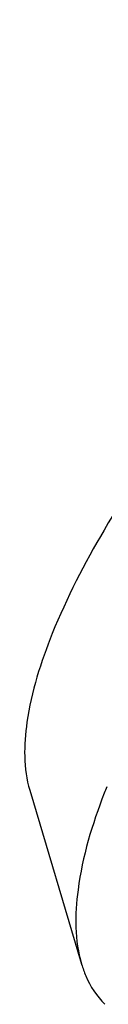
# Model space of a CAD drawing. Header units: millimetres. Extents: x 0 to 841, y 0 to 594.
# Tile 91 of 116: x 707.251 to 707.367, y 409.507 to 410.905. Entities that reach past the tile are written whole.
import ezdxf

# ---------------------------------------------------------------- set-up
doc = ezdxf.new("R2010")
doc.units = ezdxf.units.MM
doc.header["$LTSCALE"] = 46.255
doc.layers.add('CHAMFERS', color=7, linetype='CONTINUOUS')

msp = doc.modelspace()

# ---------------------------------------------------------------- linework, layer by layer
at = {"layer": 'CHAMFERS', "color": 7, "linetype": 'CONTINUOUS'}
msp.add_line((707.2604, 409.8105), (707.3341, 409.5634), dxfattribs=at)
msp.add_arc((708.2041, 409.4833), 0.8981, 158.288, 158.9232, dxfattribs=at)
for points, knots in [([(708.0784, 410.9051), (708.023, 410.8707), (707.912, 410.792), (707.7014, 410.611), (707.5141, 410.4055), (707.3675, 410.1898), (707.2928, 410.045), (707.2528, 409.9201), (707.2511, 409.8414), (707.2604, 409.8105)], [0, 0, 0, 0, 0.138099, 0.287478, 0.587901, 0.723204, 0.839243, 0.931581, 1, 1, 1, 1]), ([(707.3661, 409.8062), (707.3491, 409.7621), (707.3248, 409.6828), (707.324, 409.5972), (707.3341, 409.5634)], [0, 0, 0, 0, 0.572159, 1, 1, 1, 1]), ([(707.3341, 409.5634), (707.3358, 409.5578), (707.3431, 409.537), (707.3555, 409.518), (707.367, 409.5065)], [0, 0, 0, 0, 0.263566, 1, 1, 1, 1])]:
    msp.add_open_spline(points, degree=3, knots=knots, dxfattribs=at)

doc.saveas('drawing.dxf')
